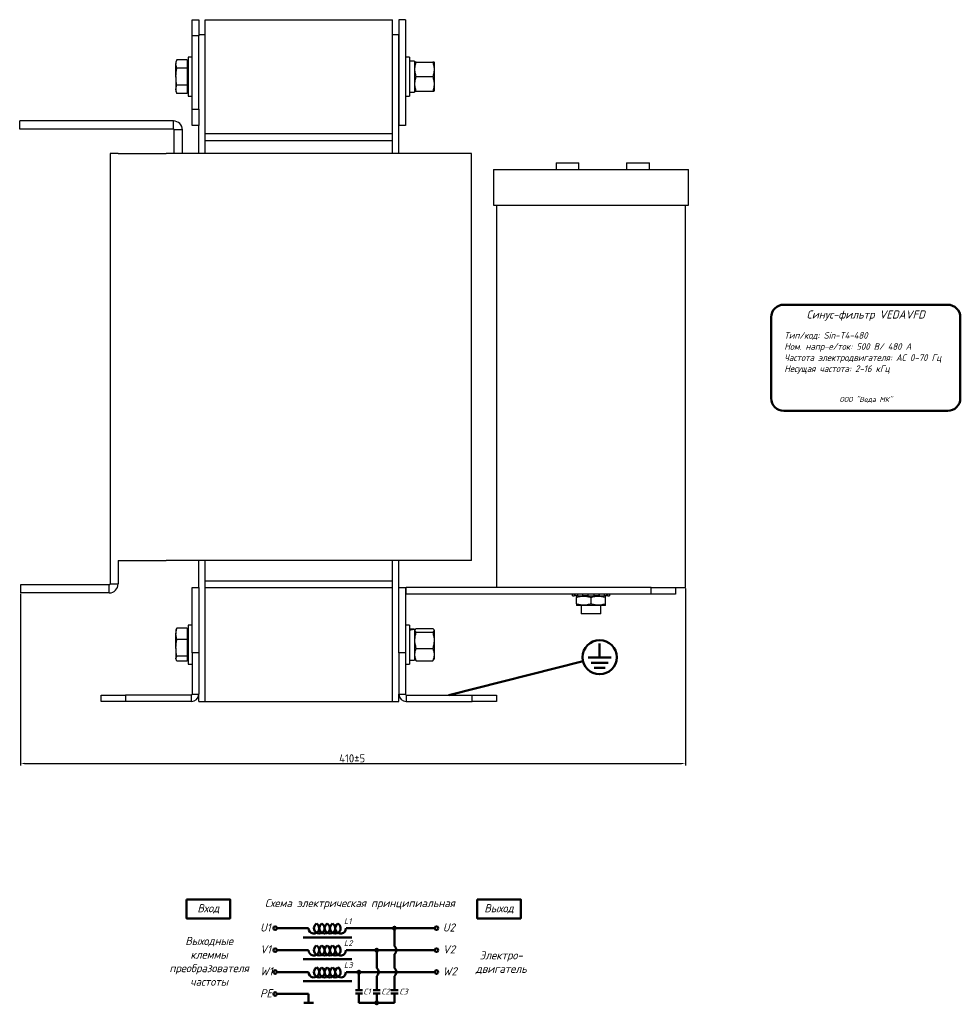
# Model space of a CAD drawing. Header units: millimetres. Extents: x -426 to 673, y -151 to 851.
# Tile 2 of 2: x 95 to 673, y 220 to 825. Entities that reach past the tile are written whole.
import ezdxf

# ---------------------------------------------------------------- set-up
doc = ezdxf.new("R2010")
doc.units = ezdxf.units.MM
doc.layers.get('0').update_dxf_attribs({"lineweight": 50})
doc.styles.add('GOST-2.304_Type-B', font='GOST Common.ttf')
doc.styles.add('GOST-2.304_Type-B_italic', font='GOST Common Italic.ttf')
doc.dimstyles.new('ISO-25', dxfattribs={"dimtxt": 5, "dimasz": 2.5, "dimexe": 1.25, "dimexo": 0.625, "dimtad": 1, "dimtoh": 1, "dimdec": 0, "dimtxsty": 'GOST-2.304_Type-B', "dimcen": 2.5, "dimadec": 0, "dimazin": 0, "dimtfac": 1, "dimtdec": 0, "dimtmove": 0, "dimatfit": 3, "dimfxl": 1, "dimarcsym": 0})

# ---------------------------------------------------------------- blocks, each defined once
blk = doc.blocks.new('Схема')
for points in [[(126.85, -17.74, 1), (128.61, -17.74, 1)], [(115.97, -31.21, 1), (117.72, -31.21, 1)], [(105.05, -44.68, 1), (106.8, -44.68, 1)], [(115.97, -63.61, 1), (117.72, -63.61, 1)]]:
    blk.add_hatch(color=0).paths.add_polyline_path(points)
for p, q in [((74.98, -17.74), (55.53, -17.74)), ((97.97, -17.74), (128.61, -17.74)), ((127.73, -17.74), (152.48, -17.74)), ((127.73, -17.74), (127.73, -28.73)), ((71.66, -23.35), (101.59, -23.35)), ((74.98, -31.21), (55.53, -31.21)), ((97.97, -31.21), (130.42, -31.21)), ((116.85, -31.21), (116.85, -42.2)), ((127.73, -33.69), (127.73, -42.2)), ((130.42, -31.21), (152.48, -31.21)), ((71.66, -36.81), (101.59, -36.81)), ((74.98, -44.68), (55.53, -44.68)), ((97.97, -44.68), (136.56, -44.68)), ((105.93, -44.68), (105.93, -55.73)), ((116.85, -47.16), (116.85, -55.73)), ((127.73, -47.16), (127.73, -55.73)), ((136.56, -44.68), (152.48, -44.68)), ((71.66, -50.28), (101.59, -50.28)), ((74.98, -58.14), (55.53, -58.14)), ((74.98, -58.14), (74.98, -63.61)), ((103.73, -55.73), (108.12, -55.73)), ((103.73, -57.8), (108.12, -57.8)), ((105.93, -57.8), (105.93, -63.61)), ((114.65, -55.73), (119.04, -55.73)), ((114.65, -57.8), (119.04, -57.8)), ((116.85, -63.61), (116.85, -57.8)), ((125.53, -55.73), (129.93, -55.73)), ((125.53, -57.8), (129.93, -57.8)), ((127.73, -63.61), (127.73, -57.8)), ((77.95, -63.61), (72.01, -63.61)), ((105.93, -63.61), (120.07, -63.61)), ((116.85, -63.61), (127.73, -63.61))]:
    blk.add_line(p, q)
for points in [[(0, 0), (26.76, 0), (26.76, -11.69), (0, -11.69)], [(178.58, 0), (205.34, 0), (205.34, -11.69), (178.58, -11.69)]]:
    blk.add_lwpolyline(points, close=True)
for centre in [(54.46, -17.74), (153.56, -17.74), (54.46, -31.21), (153.56, -31.21), (54.46, -44.68), (153.56, -44.68), (54.46, -58.14)]:
    blk.add_circle(centre, 1.08)
at = {"color": 0}
for centre in [(127.73, -17.74), (116.85, -31.21), (105.93, -44.68), (116.85, -63.61)]:
    blk.add_circle(centre, 0.876, dxfattribs=at)
for centre, radius, start, end in [((78.26, -17.74), 3.28, 180, 60), ((81.54, -17.74), 3.28, 120, 60), ((84.83, -17.74), 3.28, 120, 60), ((88.11, -17.74), 3.28, 120, 60), ((91.4, -17.74), 3.28, 120, 60), ((94.68, -17.74), 3.28, 120, 0), ((78.26, -31.21), 3.28, 180, 60), ((81.54, -31.21), 3.28, 120, 60), ((84.83, -31.21), 3.28, 120, 60), ((88.11, -31.21), 3.28, 120, 60), ((91.4, -31.21), 3.28, 120, 60), ((94.68, -31.21), 3.28, 120, 0), ((125.73, -31.21), 3.19, 308.94144, 51.05856), ((78.26, -44.68), 3.28, 180, 60), ((81.54, -44.68), 3.28, 120, 60), ((84.83, -44.68), 3.28, 120, 60), ((88.11, -44.68), 3.28, 120, 60), ((91.4, -44.68), 3.28, 120, 60), ((94.68, -44.68), 3.28, 120, 0), ((114.84, -44.68), 3.19, 308.94144, 51.05856), ((125.73, -44.68), 3.19, 308.94144, 51.05856)]:
    blk.add_arc(centre, radius, start, end)
at = {"style": 'GOST-2.304_Type-B_italic'}
for s, insert, char_height, width, attachment_point in [('Схема электрическая принципиальная', (106.53, -2.96), 5, 143.4834, 5), ('Вход', (13.38, -5.84), 5, 26.7633, 5), ('Выход', (191.96, -5.84), 5, 26.7633, 5), ('L1', (96.71, -11.66), 3.5, 76.8291, 1), ('U1', (45.18, -14.79), 5, 144.0546, 1), ('U2', (157.44, -14.79), 5, 144.0546, 1), ('Выходные\\Pклеммы\\Pпреобразователя\\Pчастоты', (13.88, -38.1), 5, 26.7633, 5), ('V1', (45.18, -28.26), 5, 144.0546, 1), ('L2', (96.71, -25.13), 3.5, 76.8291, 1), ('V2', (157.44, -28.26), 5, 144.0546, 1), ('Электро-\\Pдвигатель', (193.3, -38.93), 5, 17.1809, 5), ('W1', (45.18, -41.72), 5, 144.0546, 1), ('L3', (96.71, -38.59), 3.5, 76.8291, 1), ('W2', (157.44, -41.72), 5, 144.0546, 1), ('PE', (45.18, -55.19), 5, 144.0546, 1), ('C1', (108.57, -54.89), 3.5, 76.8291, 1), ('C2', (119.64, -54.89), 3.5, 76.8291, 1), ('C3', (130.7, -54.89), 3.5, 76.8291, 1)]:
    blk.add_mtext(s, dxfattribs=dict(at, insert=insert, char_height=char_height, width=width, attachment_point=attachment_point))
blk = doc.blocks.new('Шильдик')
blk.add_lwpolyline([(7.68, 7.68), (108.51, 7.68, -0.414214), (116.19, 0), (116.19, -49.84, -0.414214), (108.51, -57.52), (7.68, -57.52, -0.414214), (0, -49.84), (0, 0, -0.414214)], format="xyb", close=True)
at = {"style": 'GOST-2.304_Type-B_italic'}
for s, insert, char_height, width, attachment_point in [('Синус-фильтр VEDAVFD', (58.1, 0.99), 5, 100.8313, 5), ('Тип/код: Sin-T4-480\\PНом. напр-е/ток: 500 В/ 480 А\\PЧастота электродвигателя: АС 0-70 Гц\\PНесущая частота: 2-16 кГц', (8.05, -9.11), 4.096, 109.2167, 1), ('ООО "Веда МК"', (58.21, -50.78), 3.072, 115.9587, 5)]:
    blk.add_mtext(s, dxfattribs=dict(at, insert=insert, char_height=char_height, width=width, attachment_point=attachment_point))
blk = doc.blocks.new('*D63')
at = {"color": 0, "linetype": 'Continuous', "lineweight": -2}
for p, q in [((95.48, 471.99), (95.48, 366.54)), ((503.98, 475.24), (503.98, 366.54)), ((97.98, 367.79), (501.48, 367.79))]:
    blk.add_line(p, q, dxfattribs=at)
at = {"color": 0, "linetype": 'Continuous'}
for points in [[(97.98, 368.21), (97.98, 367.38), (95.48, 367.79)], [(501.48, 368.21), (501.48, 367.38), (503.98, 367.79)]]:
    blk.add_solid(points, dxfattribs=at)
at = {"layer": 'Defpoints', "color": 0, "linetype": 'Continuous'}
for p in [(95.48, 472.61), (503.98, 475.86), (503.98, 367.79)]:
    blk.add_point(p, dxfattribs=at)
at = {"color": 0, "linetype": 'Continuous', "lineweight": 18, "insert": (299.23, 373.42), "char_height": 5, "attachment_point": 2, "style": 'GOST-2.304_Type-B'}
blk.add_mtext('410%%P5', dxfattribs=at)

msp = doc.modelspace()

# ---------------------------------------------------------------- linework, layer by layer
at = {"color": 7, "linetype": 'Continuous', "lineweight": 25}
for p, q in [((200.98, 824.86), (204.98, 824.86)), ((200.98, 814.86), (200.98, 824.86)), ((204.98, 824.86), (204.98, 814.86)), ((208.98, 754.86), (208.98, 824.86)), ((208.98, 824.86), (323.98, 824.86)), ((323.98, 754.86), (323.98, 824.86)), ((327.98, 824.86), (327.98, 759.86)), ((331.98, 824.86), (327.98, 824.86)), ((331.98, 824.86), (331.98, 759.86)), ((204.98, 814.86), (200.98, 814.86)), ((200.98, 769.86), (200.98, 814.86)), ((204.98, 815.86), (208.98, 815.86)), ((204.98, 769.86), (204.98, 814.86)), ((208.98, 742.61), (208.98, 815.86)), ((323.98, 742.61), (323.98, 815.86)), ((323.98, 815.86), (327.98, 815.86)), ((327.98, 742.61), (327.98, 815.86)), ((191.48, 800.25), (190.98, 798.86)), ((190.98, 797.65), (191.48, 800.25)), ((190.98, 798.86), (190.98, 797.65)), ((197.88, 800.25), (191.48, 800.25)), ((197.88, 800.25), (197.88, 795.06)), ((198.48, 798.1), (197.88, 798.7)), ((200.98, 801.86), (198.48, 801.86)), ((198.48, 801.86), (198.48, 777.86)), ((334.48, 801.86), (331.98, 801.86)), ((334.48, 801.86), (334.48, 777.86)), ((337.58, 799.41), (337.58, 780.31)), ((337.79, 798.86), (337.58, 798.49)), ((338.6, 798.86), (348.76, 798.86)), ((349.78, 798.49), (349.56, 798.86)), ((191.48, 795.06), (190.98, 797.65)), ((190.98, 789.86), (190.98, 797.65)), ((197.88, 795.06), (191.48, 795.06)), ((197.88, 795.06), (197.88, 784.66)), ((349.78, 789.86), (349.78, 798.49)), ((190.98, 789.86), (190.98, 782.07)), ((338.6, 789.86), (348.76, 789.86)), ((349.78, 781.24), (349.78, 789.86)), ((190.98, 782.07), (191.48, 784.66)), ((191.48, 779.47), (190.98, 782.07)), ((190.98, 782.07), (190.98, 780.86)), ((190.98, 780.86), (191.48, 779.47)), ((197.88, 784.66), (191.48, 784.66)), ((197.88, 784.66), (197.88, 779.47)), ((197.88, 781.03), (198.48, 781.63)), ((337.58, 781.24), (337.79, 780.86)), ((338.6, 780.86), (348.76, 780.86)), ((349.56, 780.86), (349.78, 781.24)), ((197.88, 779.47), (191.48, 779.47)), ((198.48, 777.86), (200.98, 777.86)), ((331.98, 777.86), (334.48, 777.86)), ((334.48, 780.31), (337.58, 780.31)), ((200.98, 769.86), (204.98, 769.86)), ((200.98, 759.86), (200.98, 769.86)), ((204.98, 769.86), (204.98, 759.86)), ((94.98, 757.61), (94.98, 762.61)), ((189.48, 762.61), (94.98, 762.61)), ((189.48, 757.61), (189.48, 762.61)), ((189.48, 757.61), (94.98, 757.61)), ((189.98, 742.61), (189.98, 757.11)), ((194.98, 757.11), (189.98, 757.11)), ((194.98, 742.61), (194.98, 757.11)), ((204.98, 759.86), (200.98, 759.86)), ((204.98, 742.61), (204.98, 759.86)), ((331.98, 759.86), (327.98, 759.86)), ((208.98, 754.86), (323.98, 754.86)), ((208.98, 742.61), (208.98, 750.61)), ((208.98, 750.61), (323.98, 750.61)), ((323.98, 742.61), (323.98, 750.61)), ((155.48, 742.61), (150.48, 742.61)), ((150.48, 742.61), (150.48, 478.11)), ((155.48, 742.61), (184.98, 742.61)), ((342.98, 742.61), (184.98, 742.61)), ((372.48, 742.61), (342.98, 742.61)), ((372.48, 492.61), (372.48, 742.61)), ((385.98, 732.86), (385.98, 710.86)), ((385.98, 732.86), (445.98, 732.86)), ((424.54, 736.86), (424.54, 732.86)), ((424.54, 736.86), (431.54, 736.86)), ((431.54, 736.86), (438.54, 736.86)), ((438.54, 732.86), (438.54, 736.86)), ((445.98, 732.86), (505.98, 732.86)), ((467.85, 736.86), (467.85, 732.86)), ((467.85, 736.86), (474.85, 736.86)), ((474.85, 736.86), (481.85, 736.86)), ((481.85, 732.86), (481.85, 736.86)), ((505.98, 710.86), (505.98, 732.86)), ((385.98, 710.86), (445.98, 710.86)), ((387.98, 710.86), (387.98, 475.86)), ((445.98, 710.86), (505.98, 710.86)), ((503.98, 475.86), (503.98, 710.86)), ((155.48, 492.61), (155.48, 478.11)), ((155.48, 492.61), (184.98, 492.61)), ((342.98, 492.61), (184.98, 492.61)), ((204.98, 475.86), (204.98, 492.61)), ((208.98, 405.86), (208.98, 492.61)), ((208.98, 480.11), (208.98, 492.61)), ((323.98, 405.86), (323.98, 492.61)), ((323.98, 480.11), (323.98, 492.61)), ((327.98, 475.86), (327.98, 492.61)), ((372.48, 492.61), (342.98, 492.61)), ((150.48, 478.11), (155.48, 478.11)), ((208.98, 480.11), (323.98, 480.11)), ((149.98, 477.61), (95.48, 477.61)), ((95.48, 477.61), (95.48, 472.61)), ((149.98, 472.61), (95.48, 472.61)), ((149.98, 472.61), (149.98, 477.61)), ((200.98, 435.86), (200.98, 475.86)), ((200.98, 475.86), (204.98, 475.86)), ((204.98, 475.86), (204.98, 435.86)), ((208.98, 475.86), (323.98, 475.86)), ((208.98, 405.86), (208.98, 475.86)), ((323.98, 405.86), (323.98, 475.86)), ((327.98, 475.86), (331.98, 475.86)), ((327.98, 435.86), (327.98, 475.86)), ((331.98, 475.86), (331.98, 435.86)), ((332.48, 475.86), (331.98, 475.83)), ((332.48, 471.86), (332.48, 475.86)), ((482.98, 475.86), (332.48, 475.86)), ((482.98, 471.86), (482.98, 475.86)), ((482.98, 475.86), (497.98, 475.86)), ((497.98, 475.86), (503.98, 475.86)), ((497.98, 475.86), (497.98, 471.86)), ((482.98, 471.86), (332.48, 471.86)), ((434.62, 470.86), (434.62, 471.86)), ((434.62, 470.86), (435.73, 470.86)), ((435.73, 471.86), (435.73, 470.86)), ((436.19, 470.86), (435.73, 470.86)), ((436.19, 470.86), (436.19, 471.86)), ((437.85, 470.86), (436.19, 470.86)), ((437.35, 470.86), (436.98, 470.64)), ((436.98, 465.88), (436.98, 469.84)), ((437.85, 470.86), (437.85, 471.86)), ((437.85, 470.86), (440.75, 470.86)), ((440.75, 471.86), (440.75, 470.86)), ((440.93, 470.86), (440.75, 470.86)), ((440.93, 470.86), (440.93, 471.86)), ((444.19, 470.86), (440.93, 470.86)), ((444.19, 470.86), (444.19, 471.86)), ((444.19, 470.86), (447.77, 470.86)), ((445.98, 465.88), (445.98, 469.84)), ((447.77, 471.86), (447.77, 470.86)), ((451.03, 470.86), (447.77, 470.86)), ((451.03, 470.86), (451.03, 471.86)), ((451.21, 470.86), (451.03, 470.86)), ((451.21, 470.86), (451.21, 471.86)), ((451.21, 470.86), (454.1, 470.86)), ((454.1, 471.86), (454.1, 470.86)), ((455.77, 470.86), (454.1, 470.86)), ((454.98, 470.64), (454.6, 470.86)), ((454.98, 465.88), (454.98, 469.84)), ((455.77, 470.86), (455.77, 471.86)), ((456.23, 470.86), (455.77, 470.86)), ((456.23, 470.86), (456.23, 471.86)), ((456.23, 470.86), (457.33, 470.86)), ((457.33, 471.86), (457.33, 470.86)), ((497.98, 471.86), (482.98, 471.86)), ((436.98, 465.08), (437.35, 464.86)), ((454.6, 464.86), (437.35, 464.86)), ((439.98, 464.86), (439.98, 459.86)), ((451.98, 459.86), (439.98, 459.86)), ((451.98, 459.86), (451.98, 464.86)), ((454.6, 464.86), (454.98, 465.08)), ((190.98, 447.44), (191.48, 450.98)), ((191.14, 450.31), (190.98, 449.86)), ((190.98, 449.86), (190.98, 447.44)), ((191.48, 450.98), (191.25, 450.27)), ((197.88, 450.98), (191.48, 450.98)), ((197.88, 450.98), (197.88, 443.89)), ((198.48, 449.1), (197.88, 449.7)), ((200.98, 452.86), (198.48, 452.86)), ((198.48, 452.86), (198.48, 428.86)), ((334.48, 452.86), (331.98, 452.86)), ((334.48, 452.86), (334.48, 428.86)), ((337.58, 450.41), (334.48, 450.41)), ((337.58, 450.41), (337.58, 450.4)), ((337.58, 450.4), (337.58, 450.16)), ((337.58, 450.16), (337.58, 431.31)), ((337.93, 450.1), (337.58, 449.49)), ((338.6, 450.8), (348.76, 450.8)), ((338.6, 448.45), (348.76, 448.45)), ((349.78, 449.49), (349.42, 450.1)), ((349.78, 438.91), (349.78, 449.49)), ((191.48, 443.89), (190.98, 447.44)), ((190.98, 438.83), (190.98, 447.44)), ((197.88, 443.89), (191.48, 443.89)), ((197.88, 443.89), (197.88, 433.77)), ((190.98, 438.83), (190.98, 432.25)), ((200.98, 435.86), (200.98, 410.36)), ((204.98, 435.86), (200.98, 435.86)), ((204.98, 435.86), (204.98, 410.36)), ((331.98, 435.86), (327.98, 435.86)), ((327.98, 435.86), (327.98, 410.36)), ((331.98, 435.86), (331.98, 410.36)), ((338.6, 438.51), (348.76, 438.51)), ((349.78, 432.24), (349.78, 438.91)), ((190.98, 432.25), (191.48, 433.77)), ((191.48, 430.74), (190.98, 432.25)), ((190.98, 432.25), (190.98, 431.86)), ((190.98, 431.86), (191.14, 431.41)), ((197.88, 433.77), (191.48, 433.77)), ((197.88, 430.74), (191.48, 430.74)), ((197.88, 433.77), (197.88, 430.74)), ((197.88, 432.03), (198.48, 432.63)), ((334.48, 431.31), (337.58, 431.31)), ((337.58, 432.24), (337.93, 431.62)), ((338.6, 430.92), (348.76, 430.92)), ((349.42, 431.62), (349.78, 432.24)), ((198.48, 428.86), (200.98, 428.86)), ((331.98, 428.86), (334.48, 428.86)), ((144.98, 405.86), (144.98, 409.86)), ((144.98, 409.86), (159.98, 409.86)), ((159.98, 405.86), (144.98, 405.86)), ((159.98, 409.86), (159.98, 405.86)), ((200.48, 409.86), (159.98, 409.86)), ((200.48, 405.86), (159.98, 405.86)), ((200.48, 405.86), (200.48, 409.86)), ((200.98, 410.36), (204.98, 410.36)), ((204.98, 405.86), (204.98, 410.36)), ((204.98, 405.86), (208.98, 405.86)), ((208.98, 405.86), (323.98, 405.86)), ((323.98, 405.86), (327.98, 405.86)), ((327.98, 410.36), (331.98, 410.36)), ((327.98, 405.86), (327.98, 410.36)), ((332.48, 409.86), (332.48, 405.86)), ((332.48, 409.86), (372.98, 409.86)), ((332.48, 405.86), (372.98, 405.86)), ((372.98, 405.86), (372.98, 409.86)), ((372.98, 409.86), (387.98, 409.86)), ((387.98, 405.86), (372.98, 405.86)), ((387.98, 409.86), (387.98, 405.86))]:
    msp.add_line(p, q, dxfattribs=at)
for p, q in [((451.28, 441.55), (451.28, 432.83)), ((441.1, 430.62), (358.65, 409.86)), ((451.28, 432.83), (444.17, 432.83)), ((446, 429.66), (451.28, 429.66)), ((451.28, 432.83), (458.4, 432.83)), ((456.57, 429.66), (451.28, 429.66)), ((447.83, 426.48), (451.28, 426.48)), ((454.74, 426.48), (451.28, 426.48))]:
    msp.add_line(p, q)
msp.add_circle((451.28, 433.07), 10.48)
for centre, radius, start, end in [((189.48, 757.11), 5.5, 0, 90), ((189.48, 757.11), 0.5, 0, 90), ((149.98, 478.11), 5.5, 270, 0), ((149.98, 478.11), 0.5, 270, 0), ((332.48, 471.36), 0.5, 90, 180), ((200.48, 410.36), 0.5, 270, 0), ((200.48, 410.36), 4.5, 270, 0), ((332.48, 410.36), 4.5, 180, 270), ((332.48, 410.36), 0.5, 180, 270)]:
    msp.add_arc(centre, radius, start, end, dxfattribs=at)
for centre, major_axis, ratio, start_param, end_param in [((334.48, 789.86), (16.54, 0), 0.57735, 1.476953, 1.570796), ((337.58, 789.86), (16.54, 0), 0.57735, 1.570796, 1.759323), ((334.48, 440.86), (16.45, 3.1), 0.548938, 1.279102, 1.467629), ((337.58, 440.86), (16.45, 3.1), 0.548938, 1.467629, 1.656155)]:
    msp.add_ellipse(centre, major_axis=major_axis, ratio=ratio, start_param=start_param, end_param=end_param, dxfattribs=at)
for points, knots in [([(338.6, 789.86), (338.37, 790.64), (337.9, 792.22), (337.72, 794.56), (337.98, 796.8), (338.39, 798.17), (338.6, 798.86)], [0, 0, 0, 0, 0.264605, 0.534949, 0.765344, 1, 1, 1, 1]), ([(338.6, 798.86), (338.48, 798.86), (338.13, 798.86), (337.8, 798.86), (337.84, 798.86), (337.85, 798.86)], [0, 0, 0, 0, 0.261933, 0.760864, 1, 1, 1, 1]), ([(348.76, 798.86), (348.99, 798.08), (349.46, 796.5), (349.63, 794.16), (349.38, 791.92), (348.97, 790.55), (348.76, 789.86)], [0, 0, 0, 0, 0.264605, 0.534949, 0.765344, 1, 1, 1, 1]), ([(349.51, 798.86), (349.52, 798.86), (349.56, 798.86), (349.23, 798.86), (348.88, 798.86), (348.76, 798.86)], [0, 0, 0, 0, 0.226291, 0.738059, 1, 1, 1, 1]), ([(190.98, 789.86), (191.07, 791.56), (191.17, 793.3), (191.48, 795.01), (191.48, 795.06)], [0, 0, 0, 0, 0.973005, 1, 1, 1, 1]), ([(191.48, 784.66), (191.41, 785.1), (191.11, 786.81), (191.03, 788.56), (190.98, 789.86)], [0, 0, 0, 0, 0.253067, 1, 1, 1, 1]), ([(338.6, 780.86), (338.37, 781.64), (337.9, 783.22), (337.72, 785.56), (337.98, 787.8), (338.39, 789.17), (338.6, 789.86)], [0, 0, 0, 0, 0.264605, 0.534949, 0.765344, 1, 1, 1, 1]), ([(348.76, 789.86), (348.99, 789.08), (349.46, 787.5), (349.63, 785.16), (349.38, 782.92), (348.97, 781.55), (348.76, 780.86)], [0, 0, 0, 0, 0.264605, 0.534949, 0.765344, 1, 1, 1, 1]), ([(337.85, 780.86), (337.84, 780.86), (337.8, 780.86), (338.13, 780.86), (338.48, 780.86), (338.6, 780.86)], [0, 0, 0, 0, 0.226291, 0.738059, 1, 1, 1, 1]), ([(348.76, 780.86), (348.88, 780.86), (349.22, 780.86), (349.55, 780.86), (349.52, 780.86), (349.5, 780.86)], [0, 0, 0, 0, 0.261933, 0.760864, 1, 1, 1, 1]), ([(436.98, 469.84), (437.76, 470.07), (439.34, 470.54), (441.68, 470.71), (443.91, 470.46), (445.29, 470.05), (445.98, 469.84)], [0, 0, 0, 0, 0.264605, 0.534949, 0.765344, 1, 1, 1, 1]), ([(436.98, 470.59), (436.98, 470.6), (436.98, 470.63), (436.98, 470.17), (436.98, 469.84)], [0, 0, 0, 0, 0.272149, 1, 1, 1, 1]), ([(445.98, 469.84), (446.76, 470.07), (448.34, 470.54), (450.68, 470.71), (452.91, 470.46), (454.29, 470.05), (454.98, 469.84)], [0, 0, 0, 0, 0.264605, 0.534949, 0.765344, 1, 1, 1, 1]), ([(454.98, 469.84), (454.98, 470.17), (454.98, 470.63), (454.98, 470.6), (454.98, 470.59)], [0, 0, 0, 0, 0.727824, 1, 1, 1, 1]), ([(445.98, 465.88), (445.2, 465.65), (443.62, 465.18), (441.28, 465.01), (439.04, 465.26), (437.67, 465.67), (436.98, 465.88)], [0, 0, 0, 0, 0.264605, 0.534949, 0.765344, 1, 1, 1, 1]), ([(436.98, 465.88), (436.98, 465.55), (436.98, 465.09), (436.98, 465.12), (436.98, 465.13)], [0, 0, 0, 0, 0.727824, 1, 1, 1, 1]), ([(454.98, 465.88), (454.2, 465.65), (452.62, 465.18), (450.28, 465.01), (448.04, 465.26), (446.67, 465.67), (445.98, 465.88)], [0, 0, 0, 0, 0.264605, 0.534949, 0.765344, 1, 1, 1, 1]), ([(454.98, 465.13), (454.98, 465.12), (454.98, 465.09), (454.98, 465.55), (454.98, 465.88)], [0, 0, 0, 0, 0.272149, 1, 1, 1, 1]), ([(338.6, 448.45), (338.48, 448.55), (338.13, 448.85), (337.77, 449.35), (337.77, 450.04), (338.29, 450.52), (338.6, 450.8)], [0, 0, 0, 0, 0.1310038, 0.3805401, 0.636178, 1, 1, 1, 1]), ([(338.6, 438.51), (338.37, 439.38), (337.9, 441.12), (337.72, 443.7), (337.98, 446.18), (338.39, 447.69), (338.6, 448.45)], [0, 0, 0, 0, 0.264605, 0.534949, 0.765344, 1, 1, 1, 1]), ([(348.76, 450.8), (349.06, 450.52), (349.58, 450.05), (349.58, 449.35), (349.24, 448.85), (348.88, 448.55), (348.76, 448.45)], [0, 0, 0, 0, 0.363821, 0.613049, 0.868997, 1, 1, 1, 1]), ([(348.76, 448.45), (348.99, 447.59), (349.46, 445.85), (349.63, 443.26), (349.38, 440.79), (348.97, 439.28), (348.76, 438.51)], [0, 0, 0, 0, 0.264605, 0.534949, 0.765344, 1, 1, 1, 1]), ([(190.98, 438.83), (191.07, 440.48), (191.17, 442.18), (191.48, 443.84), (191.48, 443.89)], [0, 0, 0, 0, 0.973005, 1, 1, 1, 1]), ([(191.48, 433.77), (191.41, 434.19), (191.11, 435.86), (191.03, 437.56), (190.98, 438.83)], [0, 0, 0, 0, 0.253067, 1, 1, 1, 1]), ([(338.6, 430.92), (338.37, 431.58), (337.9, 432.91), (337.72, 434.89), (337.98, 436.77), (338.39, 437.93), (338.6, 438.51)], [0, 0, 0, 0, 0.2646054, 0.5349487, 0.7653436, 1, 1, 1, 1]), ([(348.76, 438.51), (348.99, 437.85), (349.46, 436.52), (349.63, 434.55), (349.38, 432.66), (348.97, 431.5), (348.76, 430.92)], [0, 0, 0, 0, 0.264605, 0.534949, 0.765344, 1, 1, 1, 1]), ([(337.97, 431.63), (338.05, 431.49), (338.18, 431.25), (338.47, 431.02), (338.6, 430.92)], [0, 0, 0, 0, 0.5688942, 1, 1, 1, 1]), ([(348.76, 430.92), (348.88, 431.02), (349.17, 431.25), (349.31, 431.49), (349.39, 431.63)], [0, 0, 0, 0, 0.431039, 1, 1, 1, 1])]:
    msp.add_open_spline(points, degree=3, knots=knots, dxfattribs=at)

# ---------------------------------------------------------------- block references
for name, p in [('Шильдик', (556.68, 642.03)), ('Схема', (197.49, 284.3))]:
    msp.add_blockref(name, p)

# ---------------------------------------------------------------- dimensions: what is measured, and where the dimension line sits
at = {"color": 7, "linetype": 'Continuous', "lineweight": 18}
dim = msp.add_linear_dim(base=(503.98, 367.79), p1=(95.48, 472.61), p2=(503.98, 475.86), text='410%%P5', dimstyle='ISO-25', dxfattribs=at)
dim.commit()
dim.dimension.update_dxf_attribs({"geometry": '*D63', "text_midpoint": (299.23, 367.79), "dimtype": 160})

doc.saveas('drawing.dxf')
